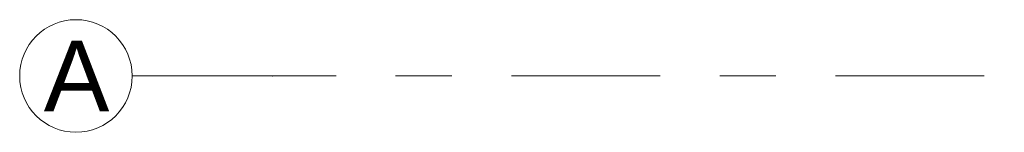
# Model space of a CAD drawing. Header units: metres. Extents: x -3.6 to 84.5, y -11 to 16.8.
# Tile 2 of 256: x -3.625 to -1.874, y 0.45 to 0.65. Entities that reach past the tile are written whole.
import ezdxf

# ---------------------------------------------------------------- set-up
doc = ezdxf.new("R2010")
doc.units = ezdxf.units.M
doc.header["$MEASUREMENT"] = 0
doc.linetypes.add('Strichlinie doppelt', pattern=[0.546806, 0.264583, -0.105833, 0.070556, -0.105833])
doc.layers.add('451 - Universal.Achsen Raster', color=7, linetype='Continuous')
doc.styles.add('ERSTELLTER_STIL_2', font='txt')

msp = doc.modelspace()

# ---------------------------------------------------------------- linework, layer by layer
at = {"layer": '451 - Universal.Achsen Raster', "color": 160, "linetype": 'Strichlinie doppelt', "lineweight": 9, "true_color": 0x3232ff}
for p, q in [((-3.175, 0.55), (-3.425, 0.55)), ((64.935, 0.55), (-3.175, 0.55))]:
    msp.add_line(p, q, dxfattribs=at)
at = {"layer": '451 - Universal.Achsen Raster', "color": 160, "linetype": 'Continuous', "lineweight": 9, "true_color": 0x3232ff}
msp.add_circle((-3.525, 0.55), 0.1, dxfattribs=at)
at = {"layer": '451 - Universal.Achsen Raster', "color": 160, "linetype": 'Strichlinie doppelt', "lineweight": 9, "true_color": 0x3232ff}
msp.add_point((-3.175, 0.55), dxfattribs=at)
msp.add_point((-3.175, 0.55), dxfattribs=at)

# ---------------------------------------------------------------- texts
at = {"layer": '451 - Universal.Achsen Raster', "color": 160, "lineweight": 9, "true_color": 0x3232ff, "insert": (-3.5821, 0.6125), "char_height": 0.125, "attachment_point": 1, "style": 'ERSTELLTER_STIL_2'}
msp.add_mtext('\\A1;{\\pql;\\pt0;\\fArial|b0|i0|c0|p38;A}', dxfattribs=at)

doc.saveas('drawing.dxf')
